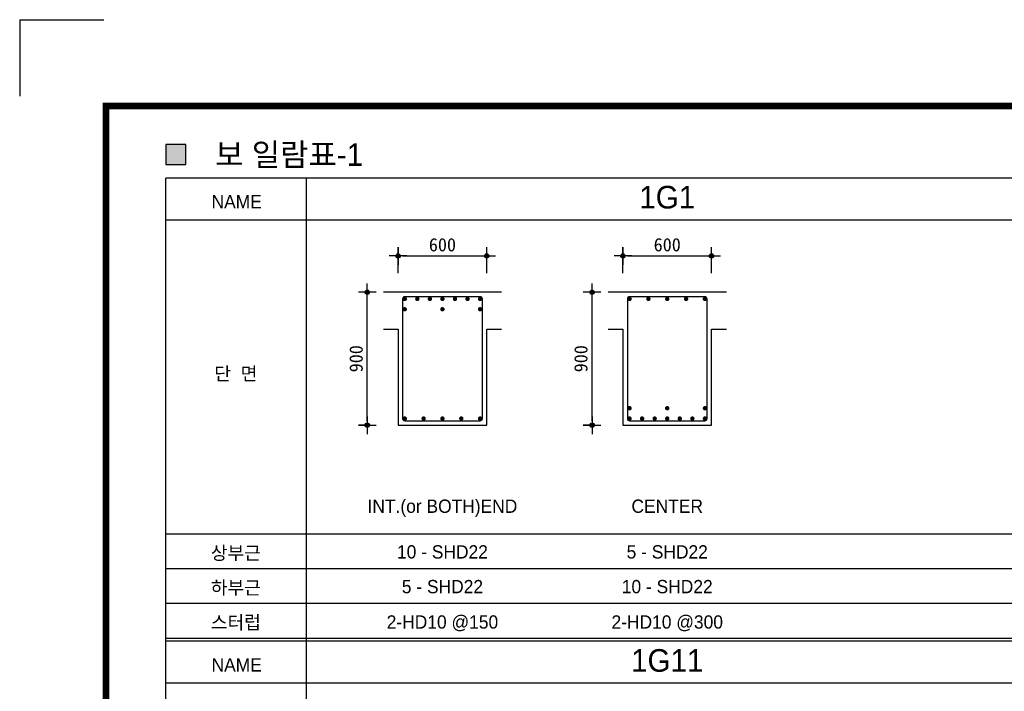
# Model space of a CAD drawing. Header units: millimetres. Extents: x 3445018 to 4174071, y -6064565 to -5122887.
# Tile 17 of 192: x 3669471 to 3676135, y -5829007 to -5824460. Entities that reach past the tile are written whole.
import ezdxf
from ezdxf.enums import TextEntityAlignment as Align

# ---------------------------------------------------------------- set-up
doc = ezdxf.new("R2010")
doc.units = ezdxf.units.MM
doc.header["$MEASUREMENT"] = 0
doc.layers.get('DEFPOINTS').update_dxf_attribs({"linetype": 'CONTINUOUS'})
for name, color, linetype in [('A_GE_FORM', 7, 'CONTINUOUS'), ('DIM', 7, 'CONTINUOUS'), ('guide', 9, 'CONTINUOUS'), ('SO-252', 252, 'CONTINUOUS'), ('WA1', 2, 'CONTINUOUS'), ('WA2', 3, 'CONTINUOUS'), ('문자', 2, 'CONTINUOUS')]:
    doc.layers.add(name, color=color, linetype=linetype)
doc.styles.add('HY울릉도 L', font='txt')
doc.styles.add('SDP-S', font='txt')
doc.styles.add('돋움', font='txt')
doc.dimstyles.new('SMDI-3', dxfattribs={"dimtxt": 3, "dimasz": 1, "dimexe": 2, "dimexo": 3, "dimgap": 1, "dimtad": 1, "dimdsep": 46, "dimtxsty": 'HY울릉도 L', "dimblk": 'Z_DOT', "dimcen": 2.5, "dimdle": 1.5, "dimclrd": 1, "dimclre": 1, "dimclrt": 2, "dimadec": 0, "dimazin": 0, "dimtfac": 1, "dimtix": 1, "dimtmove": 2, "dimatfit": 3, "dimldrblk": 'Z_DOT', "dimfxl": 2, "dimtvp": 1, "dimtolj": 1, "dimtzin": 0, "dimarcsym": 0})

# ---------------------------------------------------------------- blocks, each defined once
blk = doc.blocks.new('sheet _서영')
at = {"layer": 'A_GE_FORM'}
for q in [(-362689.99, -1058481.68), (-362689.99, -1058481.68), (-362670.99, -1058464.44)]:
    blk.add_line((-362689.99, -1058464.44), q, dxfattribs=at)
at = {"layer": 'A_GE_FORM', "const_width": 1.5}
blk.add_lwpolyline([(-361868.49, -1059038.93), (-362670.49, -1059038.93), (-362670.49, -1058483.93), (-361868.49, -1058483.93)], close=True, dxfattribs=at)
blk = doc.blocks.new('Z_DOT')
at = {"layer": 'DIM', "color": 1, "ltscale": 3}
for p, q in [((-2, 0), (2, 0)), ((0, -2), (0, 2))]:
    blk.add_line(p, q, dxfattribs=at)
for radius in [0.5, 0.25]:
    blk.add_circle((0, 0), radius, dxfattribs=at)
blk = doc.blocks.new('*D150')
at = {"layer": 'DEFPOINTS', "color": 0, "ltscale": 3, "transparency": 16777216}
for p in [(3672632.6, -5826059.6), (3672032.6, -5826265.6), (3672632.6, -5826265.6)]:
    blk.add_point(p, dxfattribs=at)
at = {"layer": 'DIM', "color": 1, "lineweight": -2, "ltscale": 3, "transparency": 16777216}
for p, q in [((3672032.6, -5826175.6), (3672032.6, -5825999.6)), ((3672632.6, -5826175.6), (3672632.6, -5825999.6)), ((3672062.6, -5826059.6), (3672602.6, -5826059.6))]:
    blk.add_line(p, q, dxfattribs=at)
at = {"layer": 'DIM', "color": 1, "lineweight": -2, "ltscale": 3, "transparency": 16777216, "xscale": 30, "yscale": 30, "zscale": 30, "rotation": 180}
blk.add_blockref('Z_DOT', (3672032.6, -5826059.6), dxfattribs=at)
at = {"layer": 'DIM', "color": 1, "lineweight": -2, "ltscale": 3, "transparency": 16777216, "xscale": 30, "yscale": 30, "zscale": 30}
blk.add_blockref('Z_DOT', (3672632.6, -5826059.6), dxfattribs=at)
at = {"layer": 'DIM', "color": 2, "ltscale": 3, "transparency": 16777216, "insert": (3672332.6, -5825984.5), "char_height": 90, "attachment_point": 5, "style": 'SDP-S'}
blk.add_mtext('\\A1;600', dxfattribs=at)
blk = doc.blocks.new('*D151')
at = {"layer": 'DEFPOINTS', "color": 0, "ltscale": 3, "transparency": 16777216}
for p in [(3671823.8, -5826305.6), (3671932.6, -5826305.6), (3671932.6, -5827205.6)]:
    blk.add_point(p, dxfattribs=at)
at = {"layer": 'DIM', "color": 1, "lineweight": -2, "ltscale": 3, "transparency": 16777216}
for p, q in [((3671842.6, -5826305.6), (3671763.8, -5826305.6)), ((3671823.8, -5827175.6), (3671823.8, -5826335.6)), ((3671842.6, -5827205.6), (3671763.8, -5827205.6))]:
    blk.add_line(p, q, dxfattribs=at)
at = {"layer": 'DIM', "color": 1, "lineweight": -2, "ltscale": 3, "transparency": 16777216, "xscale": 30, "yscale": 30, "zscale": 30}
for p, rotation in [((3671823.8, -5826305.6), 90), ((3671823.8, -5827205.6), 270)]:
    blk.add_blockref('Z_DOT', p, dxfattribs=dict(at, rotation=rotation))
at = {"layer": 'DIM', "color": 2, "ltscale": 3, "transparency": 16777216, "insert": (3671748.8, -5826755.6), "char_height": 90, "attachment_point": 5, "rotation": 90, "style": 'SDP-S'}
blk.add_mtext('\\A1;900', dxfattribs=at)
blk = doc.blocks.new('*D158')
at = {"layer": 'DEFPOINTS', "color": 0, "ltscale": 3, "transparency": 16777216}
for p in [(3674154.1, -5826059.6), (3673554.1, -5826265.6), (3674154.1, -5826265.6)]:
    blk.add_point(p, dxfattribs=at)
at = {"layer": 'DIM', "color": 1, "lineweight": -2, "ltscale": 3, "transparency": 16777216}
for p, q in [((3673554.1, -5826175.6), (3673554.1, -5825999.6)), ((3674154.1, -5826175.6), (3674154.1, -5825999.6)), ((3673584.1, -5826059.6), (3674124.1, -5826059.6))]:
    blk.add_line(p, q, dxfattribs=at)
at = {"layer": 'DIM', "color": 1, "lineweight": -2, "ltscale": 3, "transparency": 16777216, "xscale": 30, "yscale": 30, "zscale": 30, "rotation": 180}
blk.add_blockref('Z_DOT', (3673554.1, -5826059.6), dxfattribs=at)
at = {"layer": 'DIM', "color": 1, "lineweight": -2, "ltscale": 3, "transparency": 16777216, "xscale": 30, "yscale": 30, "zscale": 30}
blk.add_blockref('Z_DOT', (3674154.1, -5826059.6), dxfattribs=at)
at = {"layer": 'DIM', "color": 2, "ltscale": 3, "transparency": 16777216, "insert": (3673854.1, -5825984.5), "char_height": 90, "attachment_point": 5, "style": 'SDP-S'}
blk.add_mtext('\\A1;600', dxfattribs=at)
blk = doc.blocks.new('*D159')
at = {"layer": 'DEFPOINTS', "color": 0, "ltscale": 3, "transparency": 16777216}
for p in [(3673345.3, -5826305.6), (3673454.1, -5826305.6), (3673454.1, -5827205.6)]:
    blk.add_point(p, dxfattribs=at)
at = {"layer": 'DIM', "color": 1, "lineweight": -2, "ltscale": 3, "transparency": 16777216}
for p, q in [((3673364.1, -5826305.6), (3673285.3, -5826305.6)), ((3673345.3, -5827175.6), (3673345.3, -5826335.6)), ((3673364.1, -5827205.6), (3673285.3, -5827205.6))]:
    blk.add_line(p, q, dxfattribs=at)
at = {"layer": 'DIM', "color": 1, "lineweight": -2, "ltscale": 3, "transparency": 16777216, "xscale": 30, "yscale": 30, "zscale": 30}
for p, rotation in [((3673345.3, -5826305.6), 90), ((3673345.3, -5827205.6), 270)]:
    blk.add_blockref('Z_DOT', p, dxfattribs=dict(at, rotation=rotation))
at = {"layer": 'DIM', "color": 2, "ltscale": 3, "transparency": 16777216, "insert": (3673270.2, -5826755.6), "char_height": 90, "attachment_point": 5, "rotation": 90, "style": 'SDP-S'}
blk.add_mtext('\\A1;900', dxfattribs=at)

msp = doc.modelspace()

# ---------------------------------------------------------------- hatches: boundary and pattern name
at = {"layer": 'WA1'}
h = msp.add_hatch(color=256, dxfattribs=at)
h.dxf.hatch_style = 1
h.paths.add_polyline_path([(3672092.634, -5826350.627, 1), (3672062.634, -5826350.627, 1)])
h = msp.add_hatch(color=256, dxfattribs=at)
h.dxf.hatch_style = 1
h.paths.add_polyline_path([(3672092.634, -5826350.627, -1), (3672062.634, -5826350.627, -1)])
h = msp.add_hatch(color=256, dxfattribs=at)
h.dxf.hatch_style = 1
h.paths.add_polyline_path([(3672092.634, -5826350.627, -1), (3672062.634, -5826350.627, -1)])
h = msp.add_hatch(color=256, dxfattribs=at)
h.dxf.hatch_style = 1
h.paths.add_polyline_path([(3672092.634, -5826350.627, 1), (3672062.634, -5826350.627, 1)])
h = msp.add_hatch(color=256, dxfattribs=at)
h.dxf.hatch_style = 1
h.paths.add_polyline_path([(3672177.634, -5826350.627, 1), (3672147.634, -5826350.627, 1)])
h = msp.add_hatch(color=256, dxfattribs=at)
h.dxf.hatch_style = 1
h.paths.add_polyline_path([(3672177.634, -5826350.627, -1), (3672147.634, -5826350.627, -1)])
h = msp.add_hatch(color=256, dxfattribs=at)
h.dxf.hatch_style = 1
h.paths.add_polyline_path([(3672177.634, -5826350.627, -1), (3672147.634, -5826350.627, -1)])
h = msp.add_hatch(color=256, dxfattribs=at)
h.dxf.hatch_style = 1
h.paths.add_polyline_path([(3672177.634, -5826350.627, 1), (3672147.634, -5826350.627, 1)])
h = msp.add_hatch(color=256, dxfattribs=at)
h.dxf.hatch_style = 1
h.paths.add_polyline_path([(3672262.634, -5826350.627, 1), (3672232.634, -5826350.627, 1)])
h = msp.add_hatch(color=256, dxfattribs=at)
h.dxf.hatch_style = 1
h.paths.add_polyline_path([(3672262.634, -5826350.627, -1), (3672232.634, -5826350.627, -1)])
h = msp.add_hatch(color=256, dxfattribs=at)
h.dxf.hatch_style = 1
h.paths.add_polyline_path([(3672262.634, -5826350.627, -1), (3672232.634, -5826350.627, -1)])
h = msp.add_hatch(color=256, dxfattribs=at)
h.dxf.hatch_style = 1
h.paths.add_polyline_path([(3672262.634, -5826350.627, 1), (3672232.634, -5826350.627, 1)])
h = msp.add_hatch(color=256, dxfattribs=at)
h.dxf.hatch_style = 1
h.paths.add_polyline_path([(3672317.634, -5826350.627, 1), (3672347.634, -5826350.627, 1)])
h = msp.add_hatch(color=256, dxfattribs=at)
h.dxf.hatch_style = 1
h.paths.add_polyline_path([(3672317.634, -5826350.627, -1), (3672347.634, -5826350.627, -1)])
h = msp.add_hatch(color=256, dxfattribs=at)
h.dxf.hatch_style = 1
h.paths.add_polyline_path([(3672347.634, -5826350.627, -1), (3672317.634, -5826350.627, -1)])
h = msp.add_hatch(color=256, dxfattribs=at)
h.dxf.hatch_style = 1
h.paths.add_polyline_path([(3672347.634, -5826350.627, 1), (3672317.634, -5826350.627, 1)])
h = msp.add_hatch(color=256, dxfattribs=at)
h.dxf.hatch_style = 1
h.paths.add_polyline_path([(3672402.634, -5826350.627, -1), (3672432.634, -5826350.627, -1)])
h = msp.add_hatch(color=256, dxfattribs=at)
h.dxf.hatch_style = 1
h.paths.add_polyline_path([(3672402.634, -5826350.627, 1), (3672432.634, -5826350.627, 1)])
h = msp.add_hatch(color=256, dxfattribs=at)
h.dxf.hatch_style = 1
h.paths.add_polyline_path([(3672402.634, -5826350.627, 1), (3672432.634, -5826350.627, 1)])
h = msp.add_hatch(color=256, dxfattribs=at)
h.dxf.hatch_style = 1
h.paths.add_polyline_path([(3672402.634, -5826350.627, -1), (3672432.634, -5826350.627, -1)])
h = msp.add_hatch(color=256, dxfattribs=at)
h.dxf.hatch_style = 1
h.paths.add_polyline_path([(3672487.634, -5826350.627, -1), (3672517.634, -5826350.627, -1)])
h = msp.add_hatch(color=256, dxfattribs=at)
h.dxf.hatch_style = 1
h.paths.add_polyline_path([(3672487.634, -5826350.627, 1), (3672517.634, -5826350.627, 1)])
h = msp.add_hatch(color=256, dxfattribs=at)
h.dxf.hatch_style = 1
h.paths.add_polyline_path([(3672487.634, -5826350.627, 1), (3672517.634, -5826350.627, 1)])
h = msp.add_hatch(color=256, dxfattribs=at)
h.dxf.hatch_style = 1
h.paths.add_polyline_path([(3672487.634, -5826350.627, -1), (3672517.634, -5826350.627, -1)])
h = msp.add_hatch(color=256, dxfattribs=at)
h.dxf.hatch_style = 1
h.paths.add_polyline_path([(3672572.634, -5826350.627, -1), (3672602.634, -5826350.627, -1)])
h = msp.add_hatch(color=256, dxfattribs=at)
h.dxf.hatch_style = 1
h.paths.add_polyline_path([(3672572.634, -5826350.627, 1), (3672602.634, -5826350.627, 1)])
h = msp.add_hatch(color=256, dxfattribs=at)
h.dxf.hatch_style = 1
h.paths.add_polyline_path([(3672572.634, -5826350.627, 1), (3672602.634, -5826350.627, 1)])
h = msp.add_hatch(color=256, dxfattribs=at)
h.dxf.hatch_style = 1
h.paths.add_polyline_path([(3672572.634, -5826350.627, -1), (3672602.634, -5826350.627, -1)])
h = msp.add_hatch(color=256, dxfattribs=at)
h.dxf.hatch_style = 1
h.paths.add_polyline_path([(3673614.069, -5826350.627, -1), (3673584.069, -5826350.627, -1)])
h = msp.add_hatch(color=256, dxfattribs=at)
h.dxf.hatch_style = 1
h.paths.add_polyline_path([(3673614.069, -5826350.627, 1), (3673584.069, -5826350.627, 1)])
h = msp.add_hatch(color=256, dxfattribs=at)
h.dxf.hatch_style = 1
h.paths.add_polyline_path([(3673741.569, -5826350.627, -1), (3673711.569, -5826350.627, -1)])
h = msp.add_hatch(color=256, dxfattribs=at)
h.dxf.hatch_style = 1
h.paths.add_polyline_path([(3673741.569, -5826350.627, 1), (3673711.569, -5826350.627, 1)])
h = msp.add_hatch(color=256, dxfattribs=at)
h.dxf.hatch_style = 1
h.paths.add_polyline_path([(3673869.069, -5826350.627, -1), (3673839.069, -5826350.627, -1)])
h = msp.add_hatch(color=256, dxfattribs=at)
h.dxf.hatch_style = 1
h.paths.add_polyline_path([(3673869.069, -5826350.627, 1), (3673839.069, -5826350.627, 1)])
h = msp.add_hatch(color=256, dxfattribs=at)
h.dxf.hatch_style = 1
h.paths.add_polyline_path([(3673966.569, -5826350.627, 1), (3673996.569, -5826350.627, 1)])
h = msp.add_hatch(color=256, dxfattribs=at)
h.dxf.hatch_style = 1
h.paths.add_polyline_path([(3673966.569, -5826350.627, -1), (3673996.569, -5826350.627, -1)])
h = msp.add_hatch(color=256, dxfattribs=at)
h.dxf.hatch_style = 1
h.paths.add_polyline_path([(3674094.069, -5826350.627, 1), (3674124.069, -5826350.627, 1)])
h = msp.add_hatch(color=256, dxfattribs=at)
h.dxf.hatch_style = 1
h.paths.add_polyline_path([(3674094.069, -5826350.627, -1), (3674124.069, -5826350.627, -1)])
h = msp.add_hatch(color=256, dxfattribs=at)
h.dxf.hatch_style = 1
h.paths.add_polyline_path([(3672092.634, -5826420.627, -1), (3672062.634, -5826420.627, -1)])
h = msp.add_hatch(color=256, dxfattribs=at)
h.dxf.hatch_style = 1
h.paths.add_polyline_path([(3672092.634, -5826420.627, 1), (3672062.634, -5826420.627, 1)])
h = msp.add_hatch(color=256, dxfattribs=at)
h.dxf.hatch_style = 1
h.paths.add_polyline_path([(3672347.634, -5826420.627, -1), (3672317.634, -5826420.627, -1)])
h = msp.add_hatch(color=256, dxfattribs=at)
h.dxf.hatch_style = 1
h.paths.add_polyline_path([(3672347.634, -5826420.627, 1), (3672317.634, -5826420.627, 1)])
h = msp.add_hatch(color=256, dxfattribs=at)
h.dxf.hatch_style = 1
h.paths.add_polyline_path([(3672602.634, -5826420.627, -1), (3672572.634, -5826420.627, -1)])
h = msp.add_hatch(color=256, dxfattribs=at)
h.dxf.hatch_style = 1
h.paths.add_polyline_path([(3672602.634, -5826420.627, 1), (3672572.634, -5826420.627, 1)])
h = msp.add_hatch(color=256, dxfattribs=at)
h.dxf.hatch_style = 1
h.paths.add_polyline_path([(3673614.069, -5827090.627, 1), (3673584.069, -5827090.627, 1)])
h = msp.add_hatch(color=256, dxfattribs=at)
h.dxf.hatch_style = 1
h.paths.add_polyline_path([(3673614.069, -5827090.627, -1), (3673584.069, -5827090.627, -1)])
h = msp.add_hatch(color=256, dxfattribs=at)
h.dxf.hatch_style = 1
h.paths.add_polyline_path([(3673869.069, -5827090.627, 1), (3673839.069, -5827090.627, 1)])
h = msp.add_hatch(color=256, dxfattribs=at)
h.dxf.hatch_style = 1
h.paths.add_polyline_path([(3673869.069, -5827090.627, -1), (3673839.069, -5827090.627, -1)])
h = msp.add_hatch(color=256, dxfattribs=at)
h.dxf.hatch_style = 1
h.paths.add_polyline_path([(3674124.069, -5827090.627, 1), (3674094.069, -5827090.627, 1)])
h = msp.add_hatch(color=256, dxfattribs=at)
h.dxf.hatch_style = 1
h.paths.add_polyline_path([(3674124.069, -5827090.627, -1), (3674094.069, -5827090.627, -1)])
h = msp.add_hatch(color=256, dxfattribs=at)
h.dxf.hatch_style = 1
h.paths.add_polyline_path([(3672092.634, -5827160.627, 1), (3672062.634, -5827160.627, 1)])
h = msp.add_hatch(color=256, dxfattribs=at)
h.dxf.hatch_style = 1
h.paths.add_polyline_path([(3672092.634, -5827160.627, -1), (3672062.634, -5827160.627, -1)])
h = msp.add_hatch(color=256, dxfattribs=at)
h.dxf.hatch_style = 1
h.paths.add_polyline_path([(3672220.134, -5827160.627, 1), (3672190.134, -5827160.627, 1)])
h = msp.add_hatch(color=256, dxfattribs=at)
h.dxf.hatch_style = 1
h.paths.add_polyline_path([(3672220.134, -5827160.627, -1), (3672190.134, -5827160.627, -1)])
h = msp.add_hatch(color=256, dxfattribs=at)
h.dxf.hatch_style = 1
h.paths.add_polyline_path([(3672347.634, -5827160.627, 1), (3672317.634, -5827160.627, 1)])
h = msp.add_hatch(color=256, dxfattribs=at)
h.dxf.hatch_style = 1
h.paths.add_polyline_path([(3672347.634, -5827160.627, -1), (3672317.634, -5827160.627, -1)])
h = msp.add_hatch(color=256, dxfattribs=at)
h.dxf.hatch_style = 1
h.paths.add_polyline_path([(3672445.134, -5827160.627, -1), (3672475.134, -5827160.627, -1)])
h = msp.add_hatch(color=256, dxfattribs=at)
h.dxf.hatch_style = 1
h.paths.add_polyline_path([(3672445.134, -5827160.627, 1), (3672475.134, -5827160.627, 1)])
h = msp.add_hatch(color=256, dxfattribs=at)
h.dxf.hatch_style = 1
h.paths.add_polyline_path([(3672572.634, -5827160.627, -1), (3672602.634, -5827160.627, -1)])
h = msp.add_hatch(color=256, dxfattribs=at)
h.dxf.hatch_style = 1
h.paths.add_polyline_path([(3672572.634, -5827160.627, 1), (3672602.634, -5827160.627, 1)])
h = msp.add_hatch(color=256, dxfattribs=at)
h.dxf.hatch_style = 1
h.paths.add_polyline_path([(3673614.069, -5827160.627, -1), (3673584.069, -5827160.627, -1)])
h = msp.add_hatch(color=256, dxfattribs=at)
h.dxf.hatch_style = 1
h.paths.add_polyline_path([(3673614.069, -5827160.627, 1), (3673584.069, -5827160.627, 1)])
h = msp.add_hatch(color=256, dxfattribs=at)
h.dxf.hatch_style = 1
h.paths.add_polyline_path([(3673614.069, -5827160.627, 1), (3673584.069, -5827160.627, 1)])
h = msp.add_hatch(color=256, dxfattribs=at)
h.dxf.hatch_style = 1
h.paths.add_polyline_path([(3673614.069, -5827160.627, -1), (3673584.069, -5827160.627, -1)])
h = msp.add_hatch(color=256, dxfattribs=at)
h.dxf.hatch_style = 1
h.paths.add_polyline_path([(3673699.069, -5827160.627, -1), (3673669.069, -5827160.627, -1)])
h = msp.add_hatch(color=256, dxfattribs=at)
h.dxf.hatch_style = 1
h.paths.add_polyline_path([(3673699.069, -5827160.627, 1), (3673669.069, -5827160.627, 1)])
h = msp.add_hatch(color=256, dxfattribs=at)
h.dxf.hatch_style = 1
h.paths.add_polyline_path([(3673699.069, -5827160.627, 1), (3673669.069, -5827160.627, 1)])
h = msp.add_hatch(color=256, dxfattribs=at)
h.dxf.hatch_style = 1
h.paths.add_polyline_path([(3673699.069, -5827160.627, -1), (3673669.069, -5827160.627, -1)])
h = msp.add_hatch(color=256, dxfattribs=at)
h.dxf.hatch_style = 1
h.paths.add_polyline_path([(3673784.069, -5827160.627, -1), (3673754.069, -5827160.627, -1)])
h = msp.add_hatch(color=256, dxfattribs=at)
h.dxf.hatch_style = 1
h.paths.add_polyline_path([(3673784.069, -5827160.627, 1), (3673754.069, -5827160.627, 1)])
h = msp.add_hatch(color=256, dxfattribs=at)
h.dxf.hatch_style = 1
h.paths.add_polyline_path([(3673784.069, -5827160.627, 1), (3673754.069, -5827160.627, 1)])
h = msp.add_hatch(color=256, dxfattribs=at)
h.dxf.hatch_style = 1
h.paths.add_polyline_path([(3673784.069, -5827160.627, -1), (3673754.069, -5827160.627, -1)])
h = msp.add_hatch(color=256, dxfattribs=at)
h.dxf.hatch_style = 1
h.paths.add_polyline_path([(3673839.069, -5827160.627, -1), (3673869.069, -5827160.627, -1)])
h = msp.add_hatch(color=256, dxfattribs=at)
h.dxf.hatch_style = 1
h.paths.add_polyline_path([(3673839.069, -5827160.627, 1), (3673869.069, -5827160.627, 1)])
h = msp.add_hatch(color=256, dxfattribs=at)
h.dxf.hatch_style = 1
h.paths.add_polyline_path([(3673869.069, -5827160.627, 1), (3673839.069, -5827160.627, 1)])
h = msp.add_hatch(color=256, dxfattribs=at)
h.dxf.hatch_style = 1
h.paths.add_polyline_path([(3673869.069, -5827160.627, -1), (3673839.069, -5827160.627, -1)])
h = msp.add_hatch(color=256, dxfattribs=at)
h.dxf.hatch_style = 1
h.paths.add_polyline_path([(3673924.069, -5827160.627, 1), (3673954.069, -5827160.627, 1)])
h = msp.add_hatch(color=256, dxfattribs=at)
h.dxf.hatch_style = 1
h.paths.add_polyline_path([(3673924.069, -5827160.627, -1), (3673954.069, -5827160.627, -1)])
h = msp.add_hatch(color=256, dxfattribs=at)
h.dxf.hatch_style = 1
h.paths.add_polyline_path([(3673924.069, -5827160.627, -1), (3673954.069, -5827160.627, -1)])
h = msp.add_hatch(color=256, dxfattribs=at)
h.dxf.hatch_style = 1
h.paths.add_polyline_path([(3673924.069, -5827160.627, 1), (3673954.069, -5827160.627, 1)])
h = msp.add_hatch(color=256, dxfattribs=at)
h.dxf.hatch_style = 1
h.paths.add_polyline_path([(3674009.069, -5827160.627, 1), (3674039.069, -5827160.627, 1)])
h = msp.add_hatch(color=256, dxfattribs=at)
h.dxf.hatch_style = 1
h.paths.add_polyline_path([(3674009.069, -5827160.627, -1), (3674039.069, -5827160.627, -1)])
h = msp.add_hatch(color=256, dxfattribs=at)
h.dxf.hatch_style = 1
h.paths.add_polyline_path([(3674009.069, -5827160.627, -1), (3674039.069, -5827160.627, -1)])
h = msp.add_hatch(color=256, dxfattribs=at)
h.dxf.hatch_style = 1
h.paths.add_polyline_path([(3674009.069, -5827160.627, 1), (3674039.069, -5827160.627, 1)])
h = msp.add_hatch(color=256, dxfattribs=at)
h.dxf.hatch_style = 1
h.paths.add_polyline_path([(3674094.069, -5827160.627, 1), (3674124.069, -5827160.627, 1)])
h = msp.add_hatch(color=256, dxfattribs=at)
h.dxf.hatch_style = 1
h.paths.add_polyline_path([(3674094.069, -5827160.627, -1), (3674124.069, -5827160.627, -1)])
h = msp.add_hatch(color=256, dxfattribs=at)
h.dxf.hatch_style = 1
h.paths.add_polyline_path([(3674094.069, -5827160.627, -1), (3674124.069, -5827160.627, -1)])
h = msp.add_hatch(color=256, dxfattribs=at)
h.dxf.hatch_style = 1
h.paths.add_polyline_path([(3674094.069, -5827160.627, 1), (3674124.069, -5827160.627, 1)])

# ---------------------------------------------------------------- linework, layer by layer
at = {"layer": 'guide'}
for p, q in [((3690951.504, -5825532.427), (3670461.504, -5825532.427)), ((3670461.504, -5841192.827), (3670461.504, -5825532.427)), ((3671411.634, -5841192.827), (3671411.634, -5825532.427)), ((3690951.504, -5825816.627), (3670461.504, -5825816.627)), ((3690951.504, -5827943.227), (3670461.504, -5827943.227)), ((3690951.504, -5828178.427), (3670461.504, -5828178.427)), ((3690951.504, -5828413.627), (3670461.504, -5828413.627)), ((3690951.504, -5828648.827), (3670461.504, -5828648.827)), ((3690951.504, -5828668.427), (3670461.504, -5828668.427)), ((3690951.504, -5828952.627), (3670461.504, -5828952.627))]:
    msp.add_line(p, q, dxfattribs=at)
at = {"layer": 'SO-252'}
for points in [[(3672732.634, -5826305.627), (3671932.634, -5826305.627)], [(3674254.069, -5826305.627), (3673454.069, -5826305.627)], [(3671932.634, -5826555.627), (3672032.634, -5826555.627), (3672032.634, -5827205.627), (3672632.634, -5827205.627), (3672632.634, -5826555.627), (3672732.634, -5826555.627)], [(3673454.069, -5826555.627), (3673554.069, -5826555.627), (3673554.069, -5827205.627), (3674154.069, -5827205.627), (3674154.069, -5826555.627), (3674254.069, -5826555.627)]]:
    msp.add_lwpolyline(points, dxfattribs=at)
at = {"layer": 'WA2'}
for points in [[(3672077.634, -5827175.627), (3672587.634, -5827175.627, 0.41421356), (3672602.634, -5827160.627), (3672602.634, -5826350.627, 0.41421356), (3672587.634, -5826335.627), (3672077.634, -5826335.627, 0.41421356), (3672062.634, -5826350.627), (3672062.634, -5827160.627, 0.41421356)], [(3673599.069, -5827175.627), (3674109.069, -5827175.627, 0.41421356), (3674124.069, -5827160.627), (3674124.069, -5826350.627, 0.41421356), (3674109.069, -5826335.627), (3673599.069, -5826335.627, 0.41421356), (3673584.069, -5826350.627), (3673584.069, -5827160.627, 0.41421356)]]:
    msp.add_lwpolyline(points, format="xyb", close=True, dxfattribs=at)
at = {"layer": '문자', "color": 3}
msp.add_lwpolyline([(3670461.504, -5825441.08), (3670596.504, -5825441.08), (3670596.504, -5825306.08), (3670461.504, -5825306.08)], close=True, dxfattribs=at)
at = {"layer": '문자'}
msp.add_solid([(3670461.504, -5825306.08), (3670596.504, -5825306.08), (3670461.504, -5825441.08), (3670596.504, -5825441.08)], dxfattribs=at)

# ---------------------------------------------------------------- block references
at = {"layer": '문자', "xscale": 30, "yscale": 30, "zscale": 30}
msp.add_blockref('sheet _서영', (14550171.1, 25929472.553), dxfattribs=at)

# ---------------------------------------------------------------- texts
at = {"layer": '문자', "color": 3, "style": '돋움'}
msp.add_text('보 일람표-1', height=153, dxfattribs=at).set_placement((3670794.244, -5825373.58), align=Align.MIDDLE_LEFT)
for s, p in [('1G1', (3673854.069, -5825738.551)), ('1G11', (3673854.199, -5828874.551))]:
    msp.add_text(s, height=153, dxfattribs=at).set_placement(p, align=Align.CENTER)
at = {"layer": '문자', "style": '돋움'}
for s, p in [('NAME', (3670940.107, -5825737.363)), ('단  면', (3670934.43, -5826901.53)), ('상부근', (3670934.43, -5828115.669)), ('하부근', (3670934.43, -5828350.869)), ('스터럽', (3670934.43, -5828586.069)), ('NAME', (3670940.107, -5828873.363))]:
    msp.add_text(s, height=90, dxfattribs=at).set_placement(p, align=Align.CENTER)
for s, p in [('INT.(or BOTH)END', (3672332.634, -5827753.954)), ('CENTER', (3673854.069, -5827753.954)), ('10 - SHD22', (3672332.634, -5828063.115)), ('5 - SHD22', (3673854.069, -5828063.115)), ('5 - SHD22', (3672332.634, -5828298.315)), ('10 - SHD22', (3673854.069, -5828298.315)), ('2-HD10 @150', (3672332.634, -5828537.724)), ('2-HD10 @300', (3673854.069, -5828537.724))]:
    msp.add_text(s, height=90, dxfattribs=at).set_placement(p, align=Align.MIDDLE_CENTER)

# ---------------------------------------------------------------- dimensions: what is measured, and where the dimension line sits
at = {"layer": 'DIM', "ltscale": 3}
for base, p1, p2, angle, text, picture, middle in [((3672632.634, -5826059.602), (3672032.634, -5826265.627), (3672632.634, -5826265.627), 180, '600', '*D150', (3672332.634, -5825984.54)), ((3674154.069, -5826059.602), (3673554.069, -5826265.627), (3674154.069, -5826265.627), 180, '600', '*D158', (3673854.069, -5825984.54)), ((3671823.846, -5826305.627), (3671932.634, -5827205.627), (3671932.634, -5826305.627), 270, '900', '*D151', (3671748.785, -5826755.627)), ((3673345.281, -5826305.627), (3673454.069, -5827205.627), (3673454.069, -5826305.627), 270, '900', '*D159', (3673270.22, -5826755.627))]:
    dim = msp.add_linear_dim(base=base, p1=p1, p2=p2, angle=angle, text=text, dimstyle='SMDI-3', override={"dimscale": 30, "dimtxsty": 'SDP-S'}, dxfattribs=at)
    dim.commit()
    dim.dimension.update_dxf_attribs({"geometry": picture, "text_midpoint": middle})

doc.saveas('drawing.dxf')
